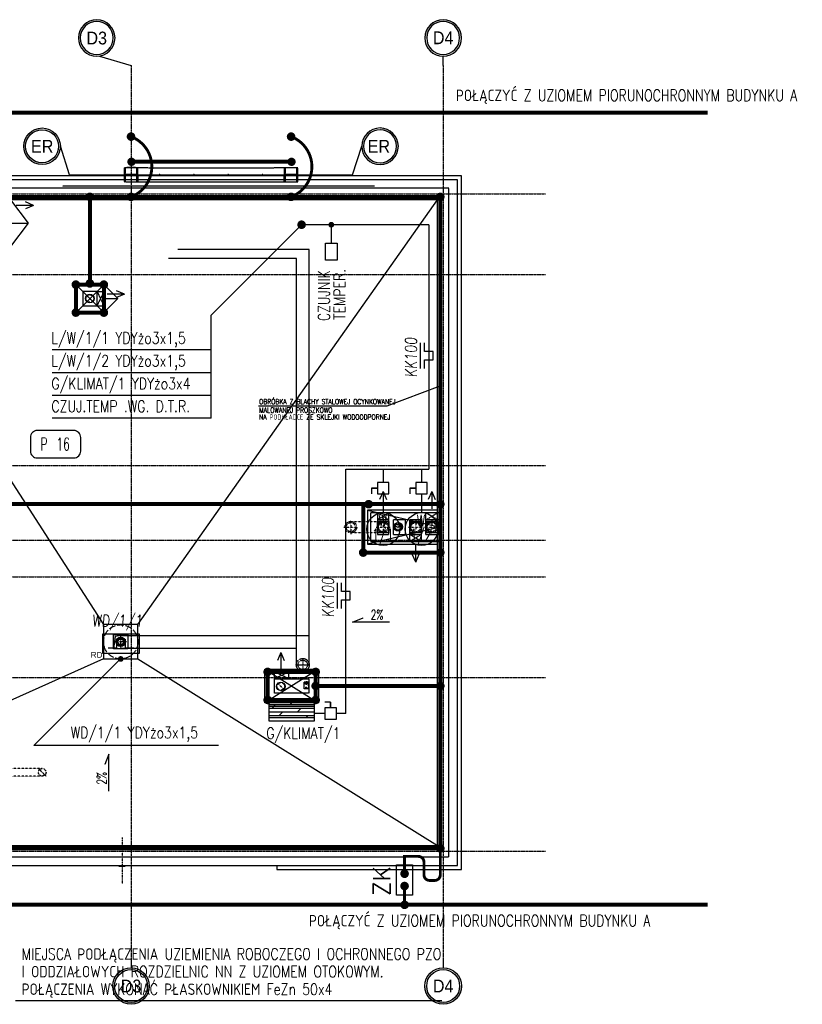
# Model space of a CAD drawing. Header units: inches. Extents: x 788 to 26783, y -4103 to 21.
# Tile 52 of 101: x 7462 to 8831, y -1972 to -249. Entities that reach past the tile are written whole.
import ezdxf
from ezdxf.enums import TextEntityAlignment as Align

# ---------------------------------------------------------------- set-up
doc = ezdxf.new("R2010")
doc.units = ezdxf.units.IN
doc.header["$MEASUREMENT"] = 0
for name, pattern in [('00-inst$0$DASHDOT', [1, 0.5, -0.25, 0, -0.25]), ('ACAD_ISO02W100', [15, 12, -3]), ('ACAD_ISO10W100', [18.5, 12, -3, 0.5, -3]), ('CENTER', [2, 1.25, -0.25, 0.25, -0.25]), ('DASHED', [0.75, 0.5, -0.25]), ('DASHED2', [0.375, 0.25, -0.125]), ('HIDDEN', [9.525, 6.35, -3.175])]:
    doc.linetypes.add(name, pattern=pattern)
for name, color, linetype in [('0-opis', 2, 'Continuous'), ('Det-metal', 141, 'Continuous'), ('E35', 6, 'Continuous'), ('E50', 3, 'Continuous'), ('Ins-went', 141, 'Continuous'), ('Ins-wod', 4, 'Continuous'), ('Ins-wod-opis', 155, 'Continuous'), ('Mks-piony', 86, 'Continuous'), ('Opis-spadki', 61, 'Continuous'), ('Os-osie', 1, 'CENTER'), ('Os-osie glowne', 1, 'CENTER'), ('Os-osie-opis', 2, 'Continuous'), ('Sch-opis', 51, 'Continuous'), ('W-idok', 8, 'Continuous'), ('W-izol-w', 144, 'Continuous'), ('W-otwor-strop', 1, 'Continuous'), ('W-widok-spadki', 61, 'Continuous')]:
    doc.layers.add(name, color=color, linetype=linetype)
doc.styles.add('dwg_opis duży', font='ARIAL.TTF', dxfattribs={"width": 0.9})
doc.styles.add('KA wymiar', font='romans.shx', dxfattribs={"width": 0.6})
doc.styles.add('ROMANS', font='romans', dxfattribs={"width": 0.85})
doc.styles.add('TYTUL2', font='ARIAL.TTF')

# ---------------------------------------------------------------- blocks, each defined once
blk = doc.blocks.new('_kgjdskfgjkfh')
at = {"linetype": 'ACAD_ISO10W100'}
for p, q in [((10, 0), (-10, 0)), ((0, 10), (0, -10))]:
    blk.add_line(p, q, dxfattribs=at)
at = {"linetype": 'Continuous', "ltscale": 7}
for p, q in [((-8, 0), (-5, 0)), ((-7.6, 2.5), (-4.8, 1.5)), ((-6.5, 4.7), (-4, 2.9)), ((-4.7, 6.5), (-2.9, 4)), ((-2.5, 7.6), (-1.5, 4.8)), ((0, 8), (0, 5)), ((2.5, 7.6), (1.5, 4.8)), ((4.7, 6.5), (2.9, 4)), ((6.5, 4.7), (4, 2.9)), ((7.6, 2.5), (4.8, 1.5)), ((8, 0), (5, 0)), ((-7.6, -2.5), (-4.8, -1.5)), ((-6.5, -4.7), (-4, -2.9)), ((-4.7, -6.5), (-2.9, -4)), ((-2.5, -7.6), (-1.5, -4.8)), ((0, -8), (0, -5)), ((2.5, -7.6), (1.5, -4.8)), ((4.7, -6.5), (2.9, -4)), ((6.5, -4.7), (4, -2.9)), ((7.6, -2.5), (4.8, -1.5))]:
    blk.add_line(p, q, dxfattribs=at)
at = {"linetype": 'ACAD_ISO02W100'}
blk.add_circle((0, 0), 30, dxfattribs=at)
at = {"linetype": 'Continuous', "ltscale": 7}
for radius in [8, 5]:
    blk.add_circle((0, 0), radius, dxfattribs=at)
blk = doc.blocks.new('_STRZAŁKA_WENT')
for q in [(-6, -14), (0, -30.2), (6, -14)]:
    blk.add_line((0, 0), q)
blk = doc.blocks.new('_opis_osi_liczbowy')
blk.add_hatch(color=256).paths.add_polyline_path([(32, 32), (32, 28.8, -1), (32, -28.8), (32, -32, 1)])
for radius in [32, 28.8]:
    blk.add_circle((32, 0), radius)
at = {"style": 'dwg_opis duży', "width": 0.9}
blk.add_attdef('AXNAMEH', text='', height=22.4, rotation=90, dxfattribs=at).set_placement((32, 0), align=Align.MIDDLE_CENTER)
blk = doc.blocks.new('_GFKJGKJ')
at = {"linetype": 'DASHED', "ltscale": 0.3}
for p, q in [((-11.2, 0), (11.3, 0)), ((0, 11.3), (0, -11.2))]:
    blk.add_line(p, q, dxfattribs=at)
for radius in [11.3, 8.25]:
    blk.add_circle((0, 0), radius, dxfattribs=at)
blk = doc.blocks.new('_opis_osi')
blk.add_hatch(color=256).paths.add_polyline_path([(32, -32), (28.8, -32, -1), (-28.8, -32), (-32, -32, 1)])
for radius in [32, 28.8]:
    blk.add_circle((0, -32), radius)
at = {"style": 'dwg_opis duży', "width": 0.9}
blk.add_attdef('AXNAMEV', text='', height=22.4, rotation=90, dxfattribs=at).set_placement((0, -32), align=Align.MIDDLE_CENTER)
blk = doc.blocks.new('SPADKI')
at = {"ltscale": 25}
blk.add_lwpolyline([(0, 0), (0, -70), (-8, -50), (-8, -50)], dxfattribs=at)
at = {"ltscale": 25, "style": 'ROMANS', "width": 0.7}
blk.add_attdef('SP%', text='', height=18, rotation=90, dxfattribs=at).set_placement((-4.9, -24), align=Align.CENTER)
blk = doc.blocks.new('op-WARSTW')
blk.add_lwpolyline([(-0.4, 0), (0.4, 0, 0.414214), (0.55, 0.15), (0.55, 0.45, 0.414214), (0.4, 0.6), (-0.4, 0.6, 0.414214), (-0.55, 0.45), (-0.55, 0.15, 0.414214)], format="xyb", close=True)
at = {"style": 'KA wymiar', "width": 0.6}
blk.add_attdef('TP', text='', height=0.28, dxfattribs=at).set_placement((-0.059, 0.164), align=Align.RIGHT)
blk.add_attdef('NR', (0.021, 0.164), '', height=0.28, dxfattribs=at)
blk = doc.blocks.new('A$C5F9C5678')
at = {"layer": 'E35'}
for p, q in [((-39.2, 9.9), (-39.2, 24.9)), ((-39.2, 24.9), (-24.2, 24.9)), ((-24.2, 24.9), (-24.2, 9.9)), ((-54.2, 9.9), (-39.2, 9.9)), ((-24.2, 9.9), (-9.2, 9.9))]:
    blk.add_line(p, q, dxfattribs=at)
blk.add_lwpolyline([(-63.3, 34.4), (0, 34.4), (0, 0), (-63.3, 0)], close=True, dxfattribs=at)
blk = doc.blocks.new('A$C396C56EA')
at = {"layer": 'E35'}
for p, q in [((0, 0), (45, 0)), ((0, -6.9), (15, -6.9)), ((15, -6.9), (15, -21.9)), ((30, -21.9), (30, -6.9)), ((30, -6.9), (45, -6.9)), ((15, -21.9), (30, -21.9))]:
    blk.add_line(p, q, dxfattribs=at)

msp = doc.modelspace()

# ---------------------------------------------------------------- hatches: boundary and pattern name
at = {"layer": 'Ins-went', "linetype": 'DASHED'}
h = msp.add_hatch(color=256, dxfattribs=at)
h.paths.add_polyline_path([(7960.7, -1418.5, 1), (7965.9, -1418.5, 1)])
h.paths.add_polyline_path([(7965.9, -1409.6, 1), (7960.7, -1409.6, 1)])
at = {"layer": 'Ins-went'}
h = msp.add_hatch(dxfattribs=at)
h.set_pattern_fill('DOLMIT', color=256, style=0)
h.set_pattern_definition([(6e-10, (442668.561, 74587.535), (-6e-11, 6.35), []), (45, (442668.561, 74587.535), (-12.69999134, 12.69999134), [8.98026, -17.9605])])
h.paths.add_polyline_path([(7977.7, -1470.4), (7977.7, -1440.4), (7897.7, -1440.4), (7897.7, -1470.4)])
at = {"layer": 'W-otwor-strop'}
for points in [[(8107.6, -1127.1), (8087.6, -1127.1), (8087.6, -1147.1), (8090.6, -1130.1)], [(8164.6, -1127), (8144.6, -1127), (8144.6, -1147), (8147.6, -1130)], [(8192.7, -1127), (8172.7, -1127), (8172.7, -1147), (8175.7, -1130)], [(7651.2, -1325.2), (7629.2, -1328.2), (7626.2, -1350.2), (7626.2, -1325.2)], [(7967.7, -1420.1), (7967.7, -1408.1), (7959.7, -1408.1), (7965.7, -1410.1)]]:
    msp.add_hatch(color=256, dxfattribs=at).paths.add_polyline_path(points)

# ---------------------------------------------------------------- linework, layer by layer
at = {"layer": 'Det-metal', "linetype": 'DASHED', "ltscale": 0.5}
for p, q in [((7646.4, -508.6), (7644.7, -508.6)), ((7644.7, -508.6), (7644.7, -532.6)), ((7646.4, -508.6), (7646.4, -518)), ((7667, -508.6), (7646.4, -508.6)), ((7646.4, -520.1), (7646.4, -508.6)), ((7664.7, -507.6), (7648.7, -507.6)), ((7667, -518), (7667, -508.6)), ((7667, -508.6), (7667, -520.1)), ((7668.7, -508.6), (7667, -508.6)), ((7668.7, -520.1), (7668.7, -508.6)), ((7686.7, -508.6), (7668.7, -508.6)), ((7668.7, -532.6), (7668.7, -508.6)), ((7686.7, -508.6), (7906.7, -508.6)), ((7924.7, -508.6), (7906.7, -508.6)), ((7924.7, -508.6), (7924.7, -520.1)), ((7926.4, -508.6), (7924.7, -508.6)), ((7924.7, -508.6), (7924.7, -532.6)), ((7926.4, -508.6), (7926.4, -518)), ((7947, -508.6), (7926.4, -508.6)), ((7926.4, -520.1), (7926.4, -508.6)), ((7928.7, -507.6), (7944.7, -507.6)), ((7947, -518), (7947, -508.6)), ((7947, -508.6), (7947, -520.1)), ((7948.7, -508.6), (7947, -508.6)), ((7948.7, -532.6), (7948.7, -508.6)), ((7644.7, -532.6), (7646.4, -532.6)), ((7667, -520.1), (7646.4, -520.1)), ((7646.4, -520.1), (7648.5, -520.1)), ((7646.4, -521.1), (7667, -521.1)), ((7646.4, -532.6), (7646.4, -521.1)), ((7648.5, -521.1), (7646.4, -521.1)), ((7646.4, -523.2), (7646.4, -532.6)), ((7646.4, -532.6), (7667, -532.6)), ((7648.5, -520.1), (7664.9, -520.1)), ((7664.9, -521.1), (7648.5, -521.1)), ((7664.9, -520.1), (7667, -520.1)), ((7667, -521.1), (7664.9, -521.1)), ((7667, -521.1), (7667, -532.6)), ((7667, -532.6), (7667, -523.2)), ((7667, -532.6), (7668.7, -532.6)), ((7668.7, -521.1), (7668.7, -520.1)), ((7668.7, -521.1), (7668.7, -532.6)), ((7668.7, -532.6), (7686.7, -532.6)), ((7686.7, -532.6), (7906.7, -532.6)), ((7706, -520.3), (7705.9, -520.4)), ((7705.9, -520.4), (7705.9, -520.6)), ((7705.9, -520.6), (7705.9, -520.8)), ((7705.9, -520.8), (7706, -521)), ((7706.1, -520.1), (7706, -520.3)), ((7706, -521), (7706.1, -521.1)), ((7706.2, -520), (7706.1, -520.1)), ((7706.1, -521.1), (7706.2, -521.2)), ((7706.3, -519.9), (7706.2, -520)), ((7706.2, -521.2), (7706.3, -521.3)), ((7706.5, -519.8), (7706.3, -519.9)), ((7706.3, -521.3), (7706.5, -521.4)), ((7706.7, -519.8), (7706.5, -519.8)), ((7706.5, -521.4), (7706.7, -521.4)), ((7706.9, -519.8), (7706.7, -519.8)), ((7706.7, -521.4), (7706.9, -521.4)), ((7707, -519.9), (7706.9, -519.8)), ((7706.9, -521.4), (7707, -521.3)), ((7707.2, -520), (7707, -519.9)), ((7707, -521.3), (7707.2, -521.2)), ((7707.3, -520.1), (7707.2, -520)), ((7707.2, -521.2), (7707.3, -521.1)), ((7707.4, -520.3), (7707.3, -520.1)), ((7707.3, -521.1), (7707.4, -521)), ((7707.5, -520.4), (7707.4, -520.3)), ((7707.4, -521), (7707.5, -520.8)), ((7707.5, -520.6), (7707.5, -520.4)), ((7707.5, -520.8), (7707.5, -520.6)), ((7766, -520.3), (7765.9, -520.4)), ((7765.9, -520.4), (7765.9, -520.6)), ((7765.9, -520.6), (7765.9, -520.8)), ((7765.9, -520.8), (7766, -521)), ((7766.1, -520.1), (7766, -520.3)), ((7766, -521), (7766.1, -521.1)), ((7766.2, -520), (7766.1, -520.1)), ((7766.1, -521.1), (7766.2, -521.2)), ((7766.3, -519.9), (7766.2, -520)), ((7766.2, -521.2), (7766.3, -521.3)), ((7766.5, -519.8), (7766.3, -519.9)), ((7766.3, -521.3), (7766.5, -521.4)), ((7766.7, -519.8), (7766.5, -519.8)), ((7766.5, -521.4), (7766.7, -521.4)), ((7766.9, -519.8), (7766.7, -519.8)), ((7766.7, -521.4), (7766.9, -521.4)), ((7767, -519.9), (7766.9, -519.8)), ((7766.9, -521.4), (7767, -521.3)), ((7767.2, -520), (7767, -519.9)), ((7767, -521.3), (7767.2, -521.2)), ((7767.3, -520.1), (7767.2, -520)), ((7767.2, -521.2), (7767.3, -521.1)), ((7767.4, -520.3), (7767.3, -520.1)), ((7767.3, -521.1), (7767.4, -521)), ((7767.5, -520.4), (7767.4, -520.3)), ((7767.4, -521), (7767.5, -520.8)), ((7767.5, -520.6), (7767.5, -520.4)), ((7767.5, -520.8), (7767.5, -520.6)), ((7826, -520.3), (7825.9, -520.4)), ((7825.9, -520.4), (7825.9, -520.6)), ((7825.9, -520.6), (7825.9, -520.8)), ((7825.9, -520.8), (7826, -521)), ((7826.1, -520.1), (7826, -520.3)), ((7826, -521), (7826.1, -521.1)), ((7826.2, -520), (7826.1, -520.1)), ((7826.1, -521.1), (7826.2, -521.2)), ((7826.3, -519.9), (7826.2, -520)), ((7826.2, -521.2), (7826.3, -521.3)), ((7826.5, -519.8), (7826.3, -519.9)), ((7826.3, -521.3), (7826.5, -521.4)), ((7826.7, -519.8), (7826.5, -519.8)), ((7826.5, -521.4), (7826.7, -521.4)), ((7826.9, -519.8), (7826.7, -519.8)), ((7826.7, -521.4), (7826.9, -521.4)), ((7827, -519.9), (7826.9, -519.8)), ((7826.9, -521.4), (7827, -521.3)), ((7827.2, -520), (7827, -519.9)), ((7827, -521.3), (7827.2, -521.2)), ((7827.3, -520.1), (7827.2, -520)), ((7827.2, -521.2), (7827.3, -521.1)), ((7827.4, -520.3), (7827.3, -520.1)), ((7827.3, -521.1), (7827.4, -521)), ((7827.5, -520.4), (7827.4, -520.3)), ((7827.4, -521), (7827.5, -520.8)), ((7827.5, -520.6), (7827.5, -520.4)), ((7827.5, -520.8), (7827.5, -520.6)), ((7886, -520.3), (7885.9, -520.4)), ((7885.9, -520.4), (7885.9, -520.6)), ((7885.9, -520.6), (7885.9, -520.8)), ((7885.9, -520.8), (7886, -521)), ((7886.1, -520.1), (7886, -520.3)), ((7886, -521), (7886.1, -521.1)), ((7886.2, -520), (7886.1, -520.1)), ((7886.1, -521.1), (7886.2, -521.2)), ((7886.3, -519.9), (7886.2, -520)), ((7886.2, -521.2), (7886.3, -521.3)), ((7886.5, -519.8), (7886.3, -519.9)), ((7886.3, -521.3), (7886.5, -521.4)), ((7886.7, -519.8), (7886.5, -519.8)), ((7886.5, -521.4), (7886.7, -521.4)), ((7886.9, -519.8), (7886.7, -519.8)), ((7886.7, -521.4), (7886.9, -521.4)), ((7887, -519.9), (7886.9, -519.8)), ((7886.9, -521.4), (7887, -521.3)), ((7887.2, -520), (7887, -519.9)), ((7887, -521.3), (7887.2, -521.2)), ((7887.3, -520.1), (7887.2, -520)), ((7887.2, -521.2), (7887.3, -521.1)), ((7887.4, -520.3), (7887.3, -520.1)), ((7887.3, -521.1), (7887.4, -521)), ((7887.5, -520.4), (7887.4, -520.3)), ((7887.4, -521), (7887.5, -520.8)), ((7887.5, -520.6), (7887.5, -520.4)), ((7887.5, -520.8), (7887.5, -520.6)), ((7906.7, -532.6), (7924.7, -532.6)), ((7924.7, -520.1), (7924.7, -521.1)), ((7924.7, -532.6), (7924.7, -521.1)), ((7924.7, -532.6), (7926.4, -532.6)), ((7947, -520.1), (7926.4, -520.1)), ((7926.4, -520.1), (7928.5, -520.1)), ((7926.4, -521.1), (7947, -521.1)), ((7926.4, -532.6), (7926.4, -521.1)), ((7928.5, -521.1), (7926.4, -521.1)), ((7926.4, -523.2), (7926.4, -532.6)), ((7926.4, -532.6), (7947, -532.6)), ((7928.5, -520.1), (7944.9, -520.1)), ((7944.9, -521.1), (7928.5, -521.1)), ((7936.3, -520.1), (7935.5, -520.1)), ((7944.9, -520.1), (7947, -520.1)), ((7947, -521.1), (7944.9, -521.1)), ((7947, -521.1), (7947, -532.6)), ((7947, -532.6), (7947, -523.2)), ((7947, -532.6), (7948.7, -532.6))]:
    msp.add_line(p, q, dxfattribs=at)
msp.add_lwpolyline([(8082.7, -540.6), (7536.7, -540.6)], dxfattribs=at)
at = {"layer": 'E35'}
for p, q in [((7959.5, -603.4), (7796.9, -766.1)), ((7796.9, -946.6), (7796.9, -766.1)), ((7796.9, -827), (7518.8, -827)), ((7796.9, -866.9), (7518.8, -866.9)), ((7796.9, -906.8), (7518.8, -906.8)), ((7796.9, -946.6), (7518.8, -946.6)), ((7638.1, -1367.7), (7486.8, -1518.9)), ((7809.8, -1518.9), (7486.8, -1518.9)), ((8200.5, -1965.8), (7454.7, -1965.8))]:
    msp.add_line(p, q, dxfattribs=at)
at = {"layer": 'E35', "ltscale": 0.5}
for p, q in [((8077.6, -1068.9), (8077.6, -1078.9)), ((8144.6, -1068.9), (8144.6, -1078.9)), ((8005.9, -1443.3), (7995.9, -1443.3))]:
    msp.add_line(p, q, dxfattribs=at)
at = {"layer": 'E35'}
for points, const_width in [([(8004.5, -607.9, 1), (8009.5, -607.9, 1)], 5), ([(7636.2, -1367.7, 1), (7641.2, -1367.7, 1)], 5), ([(8137.6, -1746, 1), (8132.8, -1741.2, 1)], 6.79), ([(8137.6, -1767.4, 1), (8132.8, -1762.6, 1)], 6.79)]:
    msp.add_lwpolyline(points, format="xyb", close=True, dxfattribs=dict(at, const_width=const_width))
at = {"layer": 'E35', "ltscale": 0.5}
for points in [[(7997, -639.9), (8017, -639.9), (8017, -669.9), (7997, -669.9)], [(8107.6, -1058.9), (8087.6, -1058.9), (8087.6, -1078.9), (8107.6, -1078.9)], [(8174.6, -1058.9), (8154.6, -1058.9), (8154.6, -1078.9), (8174.6, -1078.9)], [(8087.6, -1068.9), (8077.6, -1068.9), (8077.6, -1068.9), (8087.6, -1068.9)], [(8154.6, -1068.9), (8144.6, -1068.9), (8144.6, -1068.9), (8154.6, -1068.9)], [(8005.9, -1453.3), (8005.9, -1443.3), (8005.9, -1443.3), (8005.9, -1453.3)], [(8015.9, -1473.3), (8015.9, -1453.3), (7995.9, -1453.3), (7995.9, -1473.3)]]:
    msp.add_lwpolyline(points, close=True, dxfattribs=at)
at = {"layer": 'E35'}
msp.add_lwpolyline([(8149.1, -1780.8), (8121.3, -1780.8), (8121.3, -1727.8), (8149.1, -1727.8)], close=True, dxfattribs=at)
at = {"layer": 'E50'}
for p, q in [((8177.6, -607.9), (7955.1, -607.9)), ((8007, -607.9), (8007, -639.9)), ((8177.6, -607.9), (8177.6, -1035.8)), ((8032.5, -1035.8), (8177.6, -1035.8)), ((8032.5, -1463.3), (8032.5, -1035.8)), ((8097.6, -1035.8), (8097.6, -1058.9)), ((8164.6, -1035.8), (8164.6, -1058.9)), ((8097.6, -1078.9), (8097.6, -1111.5)), ((8164.6, -1078.9), (8164.6, -1111.5)), ((7897.7, -1450.4), (7897.7, -1476.1)), ((7897.7, -1450.4), (7977.7, -1450.4)), ((7977.7, -1476.1), (7977.7, -1450.4)), ((7995.9, -1463.3), (7977.7, -1463.3)), ((8032.5, -1463.3), (8015.9, -1463.3)), ((7897.7, -1476.1), (7977.7, -1476.1)), ((8135.2, -1743.6), (8135.2, -1716))]:
    msp.add_line(p, q, dxfattribs=at)
at = {"layer": 'E50', "linetype": 'HIDDEN', "ltscale": 10, "const_width": 7}
msp.add_lwpolyline([(8665.5, -412), (7058.9, -412, 0.414214), (6958.9, -512), (6958.9, -1697.9, 0.414214), (7058.9, -1797.9), (8665.5, -1797.9)], format="xyb", dxfattribs=at)
at = {"layer": 'E50'}
for points, const_width in [([(7656.7, -457.5, 1), (7656.7, -450, 1)], 7.5), ([(7936.7, -457.5, 1), (7936.7, -450, 1)], 7.5), ([(7653.7, -497.8, -1), (7661.2, -497.8, -1)], 7), ([(7933.7, -497.8, -1), (7941.2, -497.8, -1)], 7), ([(7584.7, -562.9, 1), (7584.7, -555.4, 1)], 7.5), ([(7656.7, -562.9, 1), (7656.7, -555.4, 1)], 7.5), ([(7936.7, -562.9, 1), (7936.7, -555.4, 1)], 7.5), ([(8197.7, -562.9, 1), (8197.7, -555.4, 1)], 7.5), ([(7955.1, -611.6, 1), (7955.1, -604.1, 1)], 7.5), ([(7560.2, -716.4, 1), (7560.2, -708.9, 1)], 7.5), ([(7584.7, -714.4, 1), (7584.7, -706.9, 1)], 7.5), ([(7609.2, -716.4, 1), (7609.2, -708.9, 1)], 7.5), ([(7560.2, -765.4, 1), (7560.2, -757.9, 1)], 7.5), ([(7609.2, -765.4, 1), (7609.2, -757.9, 1)], 7.5), ([(8072.3, -1100.7, 1), (8072.3, -1093.2, 1)], 7.5), ([(8197.7, -1100.7, 1), (8197.7, -1093.2, 1)], 7.5), ([(8062.8, -1185.3, 1), (8062.8, -1177.8, 1)], 7.5), ([(8197.7, -1185.3, 1), (8197.7, -1177.8, 1)], 7.5), ([(7895.7, -1394.2, 1), (7895.7, -1386.7, 1)], 7.5), ([(7979.7, -1394.2, 1), (7979.7, -1386.7, 1)], 7.5), ([(7979.7, -1418.7, 1), (7979.7, -1411.2, 1)], 7.5), ([(8197.7, -1418.7, 1), (8197.7, -1411.2, 1)], 7.5), ([(7895.7, -1443.2, 1), (7895.7, -1435.7, 1)], 7.5), ([(7979.7, -1443.2, 1), (7979.7, -1435.7, 1)], 7.5), ([(8197.7, -1695.4, 1), (8197.7, -1702.9, 1)], 7.5), ([(8197.7, -1702.9, 1), (8197.7, -1695.4, 1)], 7.5), ([(8135.2, -1739.8, 1), (8135.2, -1747.3, 1)], 7.5), ([(8135.2, -1761.3, 1), (8135.2, -1768.8, 1)], 7.5), ([(8135.2, -1794.2, 1), (8135.2, -1801.7, 1)], 7.5)]:
    msp.add_lwpolyline(points, format="xyb", close=True, dxfattribs=dict(at, const_width=const_width))
at = {"layer": 'E50', "const_width": 5}
for points in [[(7656.7, -559.1, 0.690696), (7656.7, -453.7, -2.641592)], [(7936.7, -559.1, 0.690696), (7936.7, -453.7, -2.641592)]]:
    msp.add_lwpolyline(points, format="xyb", dxfattribs=at)
at = {"layer": 'E50', "const_width": 7}
for points in [[(7657.5, -497.8), (7937.5, -497.8)], [(7057.7, -559.1), (7057.7, -1699.1), (8197.7, -1699.1), (8197.7, -559.1), (7057.7, -559.1)], [(7584.7, -712.6), (7584.7, -559.1)], [(7560.2, -712.6), (7609.2, -712.6), (7609.2, -761.6), (7560.2, -761.6), (7560.2, -712.6)], [(7057.7, -1096.4), (8197.7, -1096.4)], [(8062.8, -1096.4), (8062.8, -1181.6), (8197.7, -1181.6)], [(7895.7, -1390.4), (7979.7, -1390.4), (7979.7, -1439.4), (7895.7, -1439.4), (7895.7, -1390.4)], [(7979.7, -1414.9), (8197.7, -1414.9)]]:
    msp.add_lwpolyline(points, dxfattribs=at)
at = {"layer": 'E50', "linetype": 'Continuous', "const_width": 5}
msp.add_lwpolyline([(8135.2, -1743.6), (8135.2, -1713.2), (8159.1, -1713.2, -0.414214), (8169.1, -1723.2), (8169.1, -1745.3, 0.414214), (8179.1, -1755.3), (8187.7, -1755.3, 0.414214), (8197.7, -1745.3), (8197.7, -1699.1)], format="xyb", dxfattribs=at)
at = {"layer": 'E50', "linetype": 'HIDDEN', "const_width": 5}
msp.add_lwpolyline([(8135.2, -1797.9), (8135.2, -1765)], dxfattribs=at)
at = {"layer": 'E50', "color": 6}
for centre in [(8098, -1140.4), (8165, -1140.4)]:
    msp.add_circle(centre, 28.8, dxfattribs=at)
at = {"layer": 'Ins-went', "linetype": 'DASHED2', "ltscale": 0.3}
for p, q in [((7591.3, -743.7), (7578.1, -730.5)), ((8041.2, -1124.8), (8041.2, -1149.4)), ((8097.6, -1124.8), (8097.6, -1149.4)), ((8154.6, -1124.9), (8154.6, -1149.4)), ((8170.4, -1137), (8195, -1137)), ((8182.7, -1124.7), (8182.7, -1149.3)), ((8029, -1137.1), (8053.5, -1137.1)), ((8085.3, -1137.1), (8109.8, -1137.1)), ((8142.3, -1137.2), (8166.8, -1137.2)), ((7925.3, -1422.3), (7912.1, -1409.1)), ((7925.3, -1422.3), (7912.1, -1409.1))]:
    msp.add_line(p, q, dxfattribs=at)
at = {"layer": 'Ins-went'}
for p, q in [((7977.7, -1439.4), (7897.7, -1439.4)), ((7897.7, -1440.4), (7897.7, -1470.4)), ((7977.7, -1470.4), (7977.7, -1440.4)), ((7897.7, -1470.4), (7977.7, -1470.4))]:
    msp.add_line(p, q, dxfattribs=at)
at = {"layer": 'Ins-went', "linetype": 'DASHED', "ltscale": 0.2}
msp.add_line((7508, -1572.6), (7494.8, -1559.4), dxfattribs=at)
at = {"layer": 'Ins-went', "linetype": 'DASHED2', "ltscale": 0.3}
for points in [[(8041.2, -1127.1), (8102.7, -1127.1)], [(8102.7, -1147.1), (8041.2, -1147.1)]]:
    msp.add_lwpolyline(points, dxfattribs=at)
at = {"layer": 'Ins-went', "linetype": 'DASHED', "ltscale": 0.2}
for points in [[(7501.4, -1559.4), (7351.3, -1559.4)], [(7501.4, -1572.6), (7338.1, -1572.6)]]:
    msp.add_lwpolyline(points, dxfattribs=at)
at = {"layer": 'Ins-went', "linetype": 'DASHED2', "ltscale": 0.3}
for centre, radius in [((7584.7, -737.1), 6.59), ((8041.2, -1137.1), 10), ((8041.2, -1137.1), 8), ((8097.6, -1137.1), 10), ((8097.6, -1137.1), 8), ((8154.6, -1137.2), 10), ((8154.6, -1137.2), 8), ((8182.7, -1137), 10), ((8182.7, -1137), 8), ((7918.7, -1415.7), 6.59), ((7918.7, -1415.7), 6.59)]:
    msp.add_circle(centre, radius, dxfattribs=at)
at = {"layer": 'Ins-went', "linetype": 'DASHED'}
msp.add_circle((7963.3, -1409.6), 2.63, dxfattribs=at)
at = {"layer": 'Ins-went', "linetype": 'DASHED', "ltscale": 0.2}
msp.add_circle((7501.4, -1566), 6.59, dxfattribs=at)
at = {"layer": 'Ins-wod', "linetype": 'DASHED', "ltscale": 0.5}
for p, q in [((7968.4, -651.1), (7738.5, -651.1)), ((7945.9, -667.1), (7722.5, -667.1))]:
    msp.add_line(p, q, dxfattribs=at)
at = {"layer": 'Ins-wod', "linetype": 'DASHED2'}
for points in [[(7968.4, -1378.1), (7968.4, -651.1)], [(7945.9, -1378.1), (7945.9, -667.1)], [(7638.7, -1326.4), (7968.4, -1326.4)], [(7638.7, -1349), (7945.9, -1349)]]:
    msp.add_lwpolyline(points, dxfattribs=at)
at = {"layer": 'Mks-piony', "color": 8, "linetype": '00-inst$0$DASHDOT', "ltscale": 5}
for p, q in [((8132.2, -1136.7), (8115.2, -1136.7)), ((8124, -1144.2), (8124, -1129.2))]:
    msp.add_line(p, q, dxfattribs=at)
at = {"layer": 'Mks-piony'}
msp.add_circle((8124, -1136.7), 5.5, dxfattribs=at)
at = {"layer": 'Os-osie', "ltscale": 0.5}
msp.add_line((7549.1, -520.6), (8044.3, -520.6), dxfattribs=at)
at = {"layer": 'Os-osie', "ltscale": 0.2}
msp.add_lwpolyline([(7641, -1680.3), (7641, -1761.1)], dxfattribs=at)
at = {"layer": 'Os-osie glowne'}
for points in [[(7656.7, -329.1), (7656.7, -1892)], [(8202.7, -329.1), (8202.7, -1892)], [(6827.7, -554.1), (8381.5, -554.1)], [(6827.7, -695.1), (8381.5, -695.1)], [(6827.7, -1029.1), (8381.5, -1029.1)], [(6827.7, -1160.1), (8381.5, -1160.1)], [(6827.7, -1224.1), (8381.5, -1224.1)], [(6827.7, -1400.1), (8381.5, -1400.1)], [(6827.7, -1704.1), (8381.5, -1704.1)]]:
    msp.add_lwpolyline(points, dxfattribs=at)
at = {"layer": 'Os-osie-opis'}
for points in [[(7601.7, -313.1), (7656.7, -329.1)], [(8202.7, -329.1), (8202.7, -313.1)], [(7549.1, -520.6), (7533.1, -470.6)], [(8044.3, -520.6), (8060.3, -470.6)], [(7656.7, -1892), (7656.7, -1908)], [(8202.7, -1892), (8202.7, -1908)]]:
    msp.add_lwpolyline(points, dxfattribs=at)
at = {"layer": 'Sch-opis'}
msp.add_lwpolyline([(7879.6, -924.9), (8104.9, -924.9), (8197.7, -890)], dxfattribs=at)
at = {"layer": 'W-idok', "linetype": 'DASHED', "ltscale": 0.5}
for p, q in [((8197.7, -1112.1), (8075.6, -1112.1)), ((8075.6, -1112.1), (8075.6, -1162.1)), ((8087.6, -1112.1), (8087.6, -1150.1)), ((8107.6, -1124.1), (8087.6, -1124.1)), ((8136.6, -1124.1), (8115.6, -1124.1)), ((8164.6, -1124.1), (8144.6, -1124.1)), ((8197.7, -1124.1), (8172.6, -1124.1)), ((8087.6, -1150.1), (8107.6, -1150.1)), ((8115.6, -1150.1), (8136.6, -1150.1)), ((8144.6, -1150.1), (8164.6, -1150.1)), ((8172.6, -1150.1), (8197.7, -1150.1)), ((8075.6, -1162.1), (8197.7, -1162.1))]:
    msp.add_line(p, q, dxfattribs=at)
for points in [[(7042.7, -544.1), (7042.7, -1714.1), (8212.7, -1714.1), (8212.7, -544.1)], [(7057.7, -559.1), (7057.7, -1699.1), (8197.7, -1699.1), (8197.7, -559.1)], [(7560.2, -712.6), (7560.2, -761.6), (7609.2, -761.6), (7609.2, -712.6)], [(7572.2, -724.6), (7572.2, -749.6), (7597.2, -749.6), (7597.2, -724.6)], [(7895.7, -1390.4), (7979.7, -1390.4), (7979.7, -1439.4), (7895.7, -1439.4)], [(7907.7, -1402.4), (7967.7, -1402.4), (7967.7, -1427.4), (7907.7, -1427.4)]]:
    msp.add_lwpolyline(points, close=True, dxfattribs=at)
for points in [[(7597.2, -724.6), (7609.2, -724.6)], [(7609.2, -724.6), (7597.2, -749.6)], [(7597.2, -724.6), (7609.2, -749.6)], [(7597.2, -749.6), (7609.2, -749.6)], [(8107.6, -1124.1), (8087.6, -1112.1)], [(8107.6, -1112.1), (8087.6, -1124.1)], [(8107.6, -1150.1), (8107.6, -1112.1)], [(8172.6, -1150.1), (8172.6, -1112.1)], [(8192.7, -1124.1), (8172.6, -1112.1)], [(8172.6, -1124.1), (8192.7, -1112.1)], [(8115.6, -1150.1), (8115.6, -1124.1)], [(8136.6, -1150.1), (8136.6, -1124.1)], [(8144.6, -1162.1), (8144.6, -1124.1)], [(8164.6, -1162.1), (8164.6, -1124.1)], [(8164.6, -1150.1), (8144.6, -1162.1)], [(8164.6, -1162.1), (8144.6, -1150.1)], [(7907.7, -1402.4), (7907.7, -1390.4)], [(7932.7, -1402.4), (7907.7, -1390.4)], [(7932.7, -1390.4), (7907.7, -1402.4)], [(7932.7, -1402.4), (7932.7, -1390.4)]]:
    msp.add_lwpolyline(points, dxfattribs=at)
at = {"layer": 'W-izol-w', "linetype": 'Continuous'}
for p, q in [((8192.7, -564.1), (7062.7, -564.1)), ((8192.7, -1694.1), (8192.7, -564.1)), ((8192.7, -1107.1), (8070.6, -1107.1)), ((8070.6, -1107.1), (8070.6, -1167.1)), ((8070.6, -1167.1), (8192.7, -1167.1)), ((7062.7, -1694.1), (8192.7, -1694.1))]:
    msp.add_line(p, q, dxfattribs=at)
for points in [[(7020.7, -522.1), (7020.7, -1067.1), (7027.7, -1067.1), (7027.7, -1729.1), (7911.7, -1729.1), (7911.7, -1736.1), (8234.7, -1736.1), (8234.7, -522.1)], [(7027.7, -529.1), (7027.7, -1729.1), (8227.7, -1729.1), (8227.7, -529.1)], [(7558.2, -710.6), (7558.2, -763.6), (7611.2, -763.6), (7611.2, -710.6)], [(7890.7, -1385.4), (7984.7, -1385.4), (7984.7, -1444.4), (7890.7, -1444.4)], [(7646, -1729.1), (7646, -1731.1), (7636, -1731.1), (7636, -1729.1)]]:
    msp.add_lwpolyline(points, close=True, dxfattribs=at)
for points in [[(7558.2, -710.6), (7611.2, -763.6)], [(7611.2, -710.6), (7558.2, -763.6)], [(8070.6, -1107.1), (8197.7, -1137.2), (8070.6, -1167.1)], [(7890.7, -1385.4), (7984.7, -1444.4)], [(7984.7, -1385.4), (7890.7, -1444.4)]]:
    msp.add_lwpolyline(points, dxfattribs=at)
at = {"layer": 'W-otwor-strop'}
for points in [[(8087.6, -1127.1), (8107.6, -1127.1), (8107.6, -1147.1), (8087.6, -1147.1)], [(8107.6, -1127.1), (8087.6, -1127.1), (8087.6, -1147.1), (8087.6, -1147.1), (8090.6, -1130.1)], [(8164.6, -1127), (8144.6, -1127), (8144.6, -1147), (8144.6, -1147), (8147.6, -1130)], [(8144.6, -1127), (8164.6, -1127), (8164.6, -1147), (8144.6, -1147)], [(8172.7, -1127), (8192.7, -1127), (8192.7, -1147), (8172.7, -1147)], [(8192.7, -1127), (8172.7, -1127), (8172.7, -1147), (8172.7, -1147), (8175.7, -1130)], [(7626.2, -1325.2), (7651.2, -1325.2), (7651.2, -1350.2), (7626.2, -1350.2)], [(7651.2, -1325.2), (7629.2, -1328.2), (7626.2, -1350.2), (7626.2, -1325.2)], [(7959.7, -1420.1), (7959.7, -1408.1), (7967.7, -1408.1), (7967.7, -1420.1)], [(7967.7, -1420.1), (7967.7, -1408.1), (7959.7, -1408.1), (7965.7, -1410.1)]]:
    msp.add_lwpolyline(points, close=True, dxfattribs=at)
at = {"layer": 'W-otwor-strop', "linetype": 'Continuous', "ltscale": 0.5}
msp.add_circle((7584.7, -737.1), 7.5, dxfattribs=at)
at = {"layer": 'W-otwor-strop'}
msp.add_circle((8124, -1136.7), 7.5, dxfattribs=at)
at = {"layer": 'W-otwor-strop', "linetype": 'Continuous'}
msp.add_circle((7918.7, -1415.7), 7.5, dxfattribs=at)
at = {"layer": 'W-widok-spadki'}
for points in [[(7445.7, -564.1), (7476.7, -605.1), (7445.7, -646.1)], [(7668.7, -1307.7), (8192.7, -564.1)], [(7445.7, -605.1), (7476.7, -605.1)], [(7212.7, -694.1), (7608.7, -1307.7)], [(7609.2, -712.6), (7633.7, -737.1), (7609.2, -761.6)], [(7609.2, -737.1), (7633.7, -737.1)], [(7608.7, -1367.7), (7444.7, -1441.1)], [(7668.7, -1367.7), (8192.7, -1694.1)]]:
    msp.add_lwpolyline(points, dxfattribs=at)
msp.add_lwpolyline([(7608.7, -1307.7), (7608.7, -1367.7), (7668.7, -1367.7), (7668.7, -1307.7)], close=True, dxfattribs=at)

# ---------------------------------------------------------------- block references
at = {"layer": '0-opis', "ltscale": 10}
ref = msp.add_blockref('op-WARSTW', (7524.7, -1016), dxfattribs=dict(at, xscale=80, yscale=80, zscale=80))
ref.add_attrib('TP', 'P', dxfattribs={"layer": '0', "height": 22.4, "style": 'KA wymiar', "width": 0.6}).set_placement((7510.7, -1002.9), align=Align.RIGHT)
ref.add_attrib('NR', '16', (7526.3, -1002.9), dxfattribs={"layer": '0', "height": 22.4, "style": 'KA wymiar', "width": 0.6})
at = {"layer": 'E35', "rotation": 90}
for p in [(8163.2, -859.5), (8018.1, -1279.5)]:
    msp.add_blockref('A$C396C56EA', p, dxfattribs=at)
at = {"layer": 'E35'}
msp.add_blockref('A$C5F9C5678', (7670.8, -1358.2), dxfattribs=at)
at = {"layer": 'Ins-went'}
for p, rotation in [((7485.9, -574.1), 270), ((7645.1, -729.4), 270), ((8154.6, -1198.3), 180)]:
    msp.add_blockref('_STRZAŁKA_WENT', p, dxfattribs=dict(at, rotation=rotation))
at = {"layer": 'Ins-went', "xscale": -1}
for p in [(8097.6, -1074.6), (8182.6, -1074.6), (7918.7, -1356.6)]:
    msp.add_blockref('_STRZAŁKA_WENT', p, dxfattribs=at)
at = {"layer": 'Ins-wod', "rotation": 270}
msp.add_blockref('_kgjdskfgjkfh', (7638.7, -1337.7), dxfattribs=at)
at = {"layer": 'Ins-wod'}
msp.add_blockref('_GFKJGKJ', (7957.1, -1378.1), dxfattribs=at)
at = {"layer": 'Opis-spadki', "xscale": 0.9245656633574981, "yscale": 0.924565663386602, "zscale": 0.9245656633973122, "rotation": 270}
msp.add_blockref('SPADKI', (8109.1, -1303.2), dxfattribs=at).add_auto_attribs({'SP%': '2%'})
at = {"layer": 'Opis-spadki'}
ref = msp.add_blockref('SPADKI', (7618.1, -1598.8), dxfattribs=dict(at, xscale=-0.9245656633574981, yscale=0.924565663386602, zscale=0.9245656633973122, rotation=180))
ref.add_attrib('SP%', '2%', dxfattribs={"layer": '0', "ltscale": 25, "height": 16.64, "rotation": 90, "style": 'ROMANS', "width": 0.7}).set_placement((7613.6, -1576.6), align=Align.CENTER)
at = {"layer": 'Os-osie-opis'}
ref = msp.add_blockref('_opis_osi_liczbowy', (7596.7, -313.1), dxfattribs=dict(at, xscale=-1, rotation=270))
ref.add_attrib('AXNAMEH', 'D3', dxfattribs={"layer": '0', "height": 22.4, "style": 'dwg_opis duży', "width": 0.9}).set_placement((7596.7, -281.2), align=Align.MIDDLE_CENTER)
ref = msp.add_blockref('_opis_osi_liczbowy', (8202.7, -313.1), dxfattribs=dict(at, xscale=-1, rotation=270))
ref.add_attrib('AXNAMEH', 'D4', dxfattribs={"layer": '0', "height": 22.4, "style": 'dwg_opis duży', "width": 0.9}).set_placement((8202.7, -280.8), align=Align.MIDDLE_CENTER)
ref = msp.add_blockref('_opis_osi', (7533.1, -470.6), dxfattribs=dict(at, rotation=270))
ref.add_attrib('AXNAMEV', 'ER', dxfattribs={"layer": '0', "height": 22.4, "style": 'dwg_opis duży', "width": 0.9}).set_placement((7501.3, -470.6), align=Align.MIDDLE_CENTER)
ref = msp.add_blockref('_opis_osi', (8060.3, -470.6), dxfattribs=dict(at, xscale=-1, rotation=90))
ref.add_attrib('AXNAMEV', 'ER', dxfattribs={"layer": '0', "height": 22.4, "style": 'dwg_opis duży', "width": 0.9}).set_placement((8090.2, -470.6), align=Align.MIDDLE_CENTER)
ref = msp.add_blockref('_opis_osi_liczbowy', (7656.7, -1908), dxfattribs=dict(at, rotation=270))
ref.add_attrib('AXNAMEH', 'D3', dxfattribs={"layer": '0', "height": 22.4, "style": 'dwg_opis duży', "width": 0.9}).set_placement((7656.7, -1940), align=Align.MIDDLE_CENTER)
ref = msp.add_blockref('_opis_osi_liczbowy', (8202.7, -1908), dxfattribs=dict(at, rotation=270))
ref.add_attrib('AXNAMEH', 'D4', dxfattribs={"layer": '0', "height": 22.4, "style": 'dwg_opis duży', "width": 0.9}).set_placement((8202.7, -1940), align=Align.MIDDLE_CENTER)

# ---------------------------------------------------------------- texts
at = {"layer": 'E35', "style": 'ROMANS'}
for s, width, p in [('POŁĄCZYĆ Z UZIOMEM PIORUNOCHRONNYM BUDYNKU A', 0.8, (8225.1, -391.5)), ('L/W/1/1 YDYżo3x1,5', 0.8, (7517.4, -816.1)), ('L/W/1/2 YDYżo3x1,5', 0.8, (7517.4, -856)), ('G/KLIMAT/1 YDYżo3x4', 0.8, (7517.4, -895.8)), ('CZUJ.TEMP .WG. D.T.R.', 0.8, (7517.4, -935.7)), ('W', 0.7, (8089.8, -1135.6)), ('W', 0.7, (8156.8, -1135.6)), ('1/1', 0.7, (8078.5, -1160.2)), ('1/2', 0.7, (8145.5, -1160.2)), ('WD/1/1 YDYżo3x1,5', 0.8, (7551.2, -1506.5)), ('G/KLIMAT/1', 0.8, (7893.3, -1507.7)), ('POŁĄCZYĆ Z UZIOMEM PIORUNOCHRONNYM BUDYNKU A', 0.8, (7968, -1835.7)), ('MIEJSCA PODŁĄCZENIA UZIEMIENIA ROBOCZEGO I OCHRONNEGO PZO ', 0.8, (7465.5, -1894.1)), ('I ODDZIAŁOWYCH ROZDZIELNIC NN Z UZIOMEM OTOKOWYM. ', 0.8, (7465.5, -1924.8)), ('POŁĄCZENIA WYKONAĆ PŁASKOWNIKIEM FeZn 50x4', 0.8, (7465.5, -1955.6))]:
    msp.add_text(s, height=20, dxfattribs=dict(at, width=width)).set_placement(p)
at = {"layer": 'E35', "ltscale": 0.5, "style": 'ROMANS', "width": 0.8}
for s, p in [('CZUJNIK', (8004.2, -776.6)), ('TEMPER.', (8031.4, -774.3))]:
    msp.add_text(s, height=20, rotation=90, dxfattribs=at).set_placement(p)
at = {"layer": 'E35', "style": 'ROMANS', "oblique": 5, "width": 0.8}
for p in [(8156.4, -875), (8011.3, -1295.1)]:
    msp.add_text('KK100', height=20, rotation=90, dxfattribs=at).set_placement(p)
msp.add_text('WD/1/1', height=20, dxfattribs=at).set_placement((7588.5, -1310.7))
at = {"layer": 'E50', "linetype": 'Continuous', "style": 'ROMANS'}
msp.add_text('ZK', height=30, rotation=90, dxfattribs=at).set_placement((8110.1, -1782.5))
at = {"layer": 'Ins-wod-opis', "insert": (7586.2, -1355.4), "char_height": 10.21, "width": 1336.217, "attachment_point": 1, "style": 'TYTUL2'}
msp.add_mtext('RD', dxfattribs=at)
at = {"layer": 'Sch-opis', "style": 'ROMANS', "width": 0.7}
for s, p in [('OBRÓBKA Z BLACHY STALOWEJ OCYNKOWANEJ', (7880.8, -922)), ('MALOWANEJ PROSZKOWO', (7880.8, -936.8)), ('NA PODKŁADCE ZE SKLEJKI WODOODPORNEJ', (7880.8, -948.9))]:
    msp.add_text(s, height=9, dxfattribs=at).set_placement(p)

doc.saveas('drawing.dxf')
